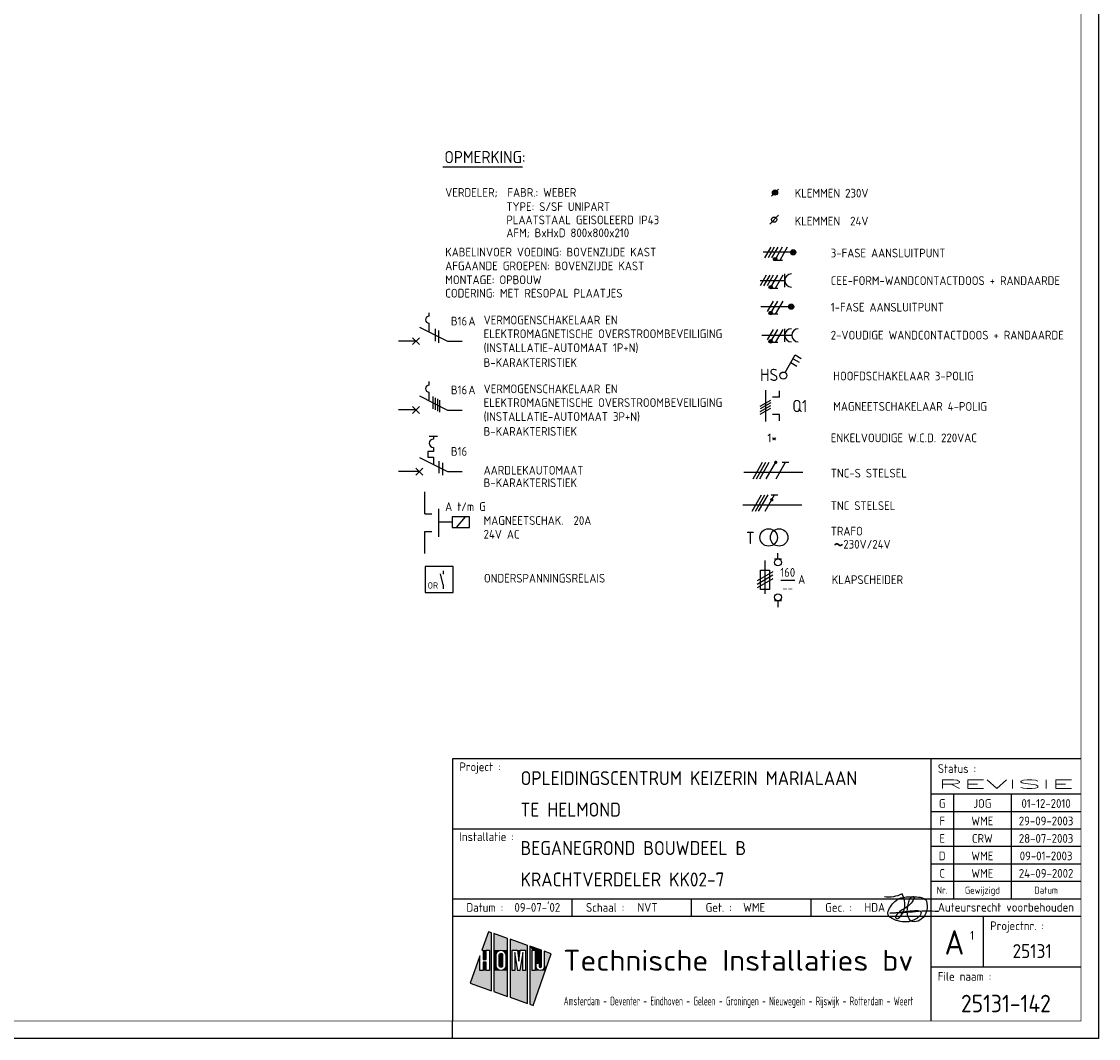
# Model space of a CAD drawing. Header units: millimetres. Extents: x 0 to 841, y 0 to 594.
# Tile 4 of 5: x 533 to 841, y 0 to 291. Entities that reach past the tile are written whole.
import ezdxf
from ezdxf.enums import TextEntityAlignment as Align

# ---------------------------------------------------------------- set-up
doc = ezdxf.new("R2010")
doc.units = ezdxf.units.MM
doc.linetypes.add('HIDDEN', pattern=[9.525, 6.35, -3.175])
doc.layers.get('0').update_dxf_attribs({"linetype": 'CONTINUOUS'})
for name, color, linetype in [('02-61-50-lijn050', 90, 'CONTINUOUS'), ('1', 7, 'CONTINUOUS'), ('40', 1, 'CONTINUOUS'), ('41', 2, 'CONTINUOUS'), ('70', 1, 'CONTINUOUS'), ('71', 2, 'CONTINUOUS'), ('EL$2B---_KADER', 4, 'CONTINUOUS'), ('LIJN025', 10, 'CONTINUOUS'), ('LIJN035', 50, 'CONTINUOUS'), ('LIJN050', 90, 'CONTINUOUS'), ('TEKST18', 210, 'CONTINUOUS'), ('TEKST25', 10, 'CONTINUOUS'), ('TEKST35', 50, 'CONTINUOUS'), ('TEKST50', 90, 'CONTINUOUS'), ('TEKST70', 130, 'CONTINUOUS')]:
    doc.layers.add(name, color=color, linetype=linetype)
doc.styles.add('5_0', font='iso.shx')
doc.styles.add('HELV', font='ISO.SHX')
doc.styles.add('ISO', font='ISO.SHX')
doc.styles.add('NEN', font='iso.shx')
doc.styles.add('ROMAND', font='romand')

# ---------------------------------------------------------------- blocks, each defined once
blk = doc.blocks.new('A1')
at = {"layer": 'LIJN025'}
for p, q in [((793, 80), (793, 5)), ((793, 70), (836, 70)), ((799.5, 70), (799.5, 40)), ((816, 70), (816, 40)), ((793, 65), (836, 65)), ((656, 60), (793, 60)), ((793, 60), (836, 60)), ((793, 55), (836, 55)), ((793, 50), (836, 50)), ((793, 45), (836, 45)), ((656, 40), (836, 40)), ((690.25, 35), (690.25, 40)), ((724.5, 35), (724.5, 40)), ((758.75, 35), (758.75, 40)), ((656, 35), (836, 35)), ((808, 35), (808, 20.5)), ((666.28, 30.55), (664.44, 25.28)), ((667.23, 30.22), (666.28, 30.55)), ((667.23, 13.64), (667.23, 30.22)), ((667.85, 30), (667.85, 13.42)), ((671.81, 28.62), (667.85, 30)), ((671.81, 12.03), (671.81, 28.62)), ((672.49, 28.38), (672.49, 11.8)), ((677.53, 26.61), (672.49, 28.38)), ((664.44, 25.28), (664.78, 25.28)), ((664.78, 25.28), (664.78, 22.62)), ((665.68, 22.62), (665.68, 25.28)), ((665.68, 25.28), (666.58, 25.28)), ((666.58, 25.28), (666.58, 19.41)), ((668.61, 24.43), (668.9, 24.86)), ((668.9, 24.86), (669.35, 25.18)), ((669.35, 25.18), (669.88, 25.28)), ((669.88, 25.28), (670.41, 25.18)), ((670.41, 25.18), (670.85, 24.88)), ((670.85, 24.88), (671.14, 24.45)), ((673.1, 25.28), (674.62, 25.28)), ((673.1, 19.41), (673.1, 25.28)), ((674.62, 25.28), (675, 22.14)), ((675, 22.14), (675.38, 25.28)), ((675.38, 25.28), (676.92, 25.28)), ((676.92, 25.28), (676.92, 19.41)), ((677.53, 10.03), (677.53, 26.61)), ((678.21, 26.37), (678.21, 9.79)), ((681.46, 25.24), (678.21, 26.37)), ((678.81, 25.28), (679.69, 25.28)), ((678.81, 19.41), (678.81, 25.28)), ((679.69, 25.28), (679.69, 19.41)), ((681.46, 20.62), (681.46, 25.24)), ((682.31, 24.94), (682.31, 20.61)), ((684.31, 24.24), (682.31, 24.94)), ((663.88, 23.67), (661.11, 15.78)), ((663.88, 19.41), (663.88, 23.67)), ((664.78, 22.62), (665.68, 22.62)), ((664.78, 21.86), (664.78, 19.41)), ((665.68, 21.86), (664.78, 21.86)), ((665.68, 19.41), (665.68, 21.86)), ((668.51, 23.91), (668.61, 24.43)), ((668.51, 20.8), (668.51, 23.91)), ((669.39, 23.89), (669.46, 24.14)), ((669.39, 20.81), (669.39, 23.89)), ((669.46, 24.14), (669.63, 24.32)), ((669.63, 24.32), (669.89, 24.39)), ((669.89, 24.39), (670.13, 24.32)), ((670.13, 24.32), (670.31, 24.14)), ((670.31, 24.14), (670.38, 23.89)), ((670.38, 23.89), (670.38, 20.81)), ((671.14, 24.45), (671.25, 23.91)), ((671.25, 23.91), (671.25, 20.8)), ((673.87, 24.56), (673.87, 19.41)), ((674.72, 19.41), (673.87, 24.56)), ((676.15, 24.56), (675.29, 19.41)), ((676.15, 19.41), (676.15, 24.56)), ((679.14, 9.47), (684.31, 24.24)), ((664.78, 19.41), (663.88, 19.41)), ((666.58, 19.41), (665.68, 19.41)), ((668.61, 20.28), (668.51, 20.8)), ((668.91, 19.82), (668.61, 20.28)), ((669.37, 19.52), (668.91, 19.82)), ((669.91, 19.41), (669.37, 19.52)), ((669.45, 20.57), (669.39, 20.81)), ((669.64, 20.38), (669.45, 20.57)), ((669.89, 20.32), (669.64, 20.38)), ((670.14, 20.38), (669.89, 20.32)), ((670.43, 19.53), (669.91, 19.41)), ((670.32, 20.56), (670.14, 20.38)), ((670.38, 20.81), (670.32, 20.56)), ((670.86, 19.83), (670.43, 19.53)), ((671.15, 20.26), (670.86, 19.83)), ((671.25, 20.8), (671.15, 20.26)), ((673.87, 19.41), (673.1, 19.41)), ((675.29, 19.41), (674.72, 19.41)), ((676.92, 19.41), (676.15, 19.41)), ((679.69, 19.41), (678.81, 19.41)), ((680.02, 21.54), (680.88, 21.54)), ((680.02, 20.61), (680.02, 21.54)), ((680.09, 20.16), (680.02, 20.61)), ((680.34, 19.76), (680.09, 20.16)), ((680.7, 19.5), (680.34, 19.76)), ((681.16, 19.41), (680.7, 19.5)), ((680.88, 21.54), (680.88, 20.62)), ((680.88, 20.62), (680.97, 20.41)), ((680.97, 20.41), (681.17, 20.33)), ((681.61, 19.5), (681.16, 19.41)), ((681.17, 20.33), (681.37, 20.41)), ((681.37, 20.41), (681.46, 20.62)), ((681.99, 19.77), (681.61, 19.5)), ((682.24, 20.17), (681.99, 19.77)), ((682.31, 20.61), (682.24, 20.17)), ((793, 20.5), (836, 20.5)), ((661.11, 15.78), (667.23, 13.64)), ((667.85, 13.42), (671.81, 12.03)), ((672.49, 11.8), (677.53, 10.03)), ((678.21, 9.79), (679.14, 9.47)), ((656, 0), (656, 5))]:
    blk.add_line(p, q, dxfattribs=at)
blk.add_lwpolyline([(0, 0), (0, 594), (841, 594), (841, 0)], close=True, dxfattribs=at)
for points in [[(664.44, 25.28), (666.28, 30.55), (667.23, 25.28), (667.23, 30.22)], [(667.85, 25.28), (667.85, 30), (671.81, 25.28), (671.81, 28.62)], [(672.49, 25.28), (672.49, 28.38), (677.53, 25.28), (677.53, 26.61)], [(664.78, 22.62), (664.78, 25.28), (665.68, 22.62), (665.68, 25.28)], [(666.58, 19.41), (666.58, 25.28), (667.23, 19.41), (667.23, 25.28)], [(669.35, 25.18), (667.85, 25.28), (669.88, 25.28), (667.85, 25.28)], [(668.9, 24.86), (667.85, 25.28), (669.35, 25.18), (667.85, 25.28)], [(668.61, 24.43), (667.85, 25.28), (668.9, 24.86), (667.85, 25.28)], [(667.85, 23.91), (667.85, 25.28), (668.51, 23.91), (668.61, 24.43)], [(670.41, 25.18), (669.88, 25.28), (670.41, 25.18), (671.81, 25.28)], [(670.85, 24.88), (670.41, 25.18), (670.85, 24.88), (671.81, 25.28)], [(671.14, 24.45), (670.85, 24.88), (671.14, 24.45), (671.81, 25.28)], [(671.25, 23.91), (671.14, 24.45), (671.81, 23.91), (671.81, 25.28)], [(672.49, 19.41), (672.49, 25.28), (673.1, 19.41), (673.1, 25.28)], [(675, 22.14), (674.62, 25.28), (675, 22.14), (675.38, 25.28)], [(676.92, 19.41), (676.92, 25.28), (677.53, 19.41), (677.53, 25.28)], [(679.69, 25.28), (678.21, 26.37), (681.46, 25.24), (678.21, 26.37)], [(678.81, 25.28), (678.21, 26.37), (679.69, 25.28), (678.21, 26.37)], [(678.21, 19.41), (678.21, 26.37), (678.81, 19.41), (678.81, 25.28)], [(679.69, 25.24), (679.69, 25.28), (681.46, 25.24)], [(679.69, 21.54), (679.69, 25.24), (681.46, 21.54), (681.46, 25.24)], [(682.31, 20.61), (682.31, 24.94), (683.04, 20.61), (684.31, 24.24)], [(662.39, 19.41), (663.88, 23.67), (663.88, 19.41), (663.88, 23.67)], [(664.78, 19.41), (664.78, 21.86), (665.68, 19.41), (665.68, 21.86)], [(667.85, 20.8), (667.85, 23.91), (668.51, 20.8), (668.51, 23.91)], [(669.39, 23.89), (669.46, 24.14), (670.38, 23.89), (670.31, 24.14)], [(669.39, 20.81), (669.39, 23.89), (670.38, 20.81), (670.38, 23.89)], [(669.46, 24.14), (669.63, 24.32), (670.31, 24.14), (670.13, 24.32)], [(669.63, 24.32), (669.89, 24.39), (670.13, 24.32), (669.89, 24.39)], [(671.25, 20.8), (671.25, 23.91), (671.81, 20.8), (671.81, 23.91)], [(673.87, 19.41), (673.87, 24.56), (674.72, 19.41), (673.87, 24.56)], [(675.29, 19.41), (676.15, 24.56), (676.15, 19.41), (676.15, 24.56)], [(661.11, 15.78), (662.39, 19.41), (667.23, 13.64), (667.23, 19.41)], [(667.85, 19.41), (668.51, 20.8), (667.85, 19.41), (668.61, 20.28)], [(667.85, 19.41), (667.85, 20.8), (667.85, 19.41), (668.51, 20.8)], [(667.85, 19.41), (668.61, 20.28), (667.85, 19.41), (668.91, 19.82)], [(667.85, 19.41), (668.91, 19.82), (667.85, 19.41), (669.37, 19.52)], [(667.85, 19.41), (669.37, 19.52), (667.85, 19.41), (669.91, 19.41)], [(667.85, 13.42), (667.85, 19.41), (671.81, 12.03), (671.81, 19.41)], [(669.45, 20.57), (669.39, 20.81), (670.32, 20.56), (670.38, 20.81)], [(669.64, 20.38), (669.45, 20.57), (670.14, 20.38), (670.32, 20.56)], [(669.89, 20.32), (669.64, 20.38), (669.89, 20.32), (670.14, 20.38)], [(669.91, 19.41), (670.43, 19.53), (669.91, 19.41), (671.81, 19.41)], [(670.43, 19.53), (670.86, 19.83), (670.43, 19.53), (671.81, 19.41)], [(670.86, 19.83), (671.15, 20.26), (670.86, 19.83), (671.81, 19.41)], [(671.81, 19.41), (671.15, 20.26), (671.81, 20.8), (671.25, 20.8)], [(672.49, 11.8), (672.49, 19.41), (677.53, 10.03), (677.53, 19.41)], [(678.21, 9.79), (678.21, 19.41), (679.14, 9.47), (682.62, 19.41)], [(679.69, 19.41), (679.69, 21.54), (680.02, 20.61), (680.02, 21.54)], [(679.69, 19.41), (680.02, 20.61), (679.69, 19.41), (680.09, 20.16)], [(679.69, 19.41), (680.09, 20.16), (679.69, 19.41), (680.34, 19.76)], [(679.69, 19.41), (680.34, 19.76), (679.69, 19.41), (680.7, 19.5)], [(679.69, 19.41), (680.7, 19.5), (679.69, 19.41), (681.16, 19.41)], [(680.02, 20.61), (680.02, 21.54), (680.09, 20.16), (680.02, 20.61)], [(681.46, 20.62), (680.88, 21.54), (681.46, 20.62), (681.46, 21.54)], [(681.37, 20.41), (680.88, 21.54), (681.46, 20.62), (680.88, 21.54)], [(681.17, 20.33), (680.88, 21.54), (681.37, 20.41), (680.88, 21.54)], [(680.97, 20.41), (680.88, 21.54), (681.17, 20.33), (680.88, 21.54)], [(680.88, 20.62), (680.88, 21.54), (680.97, 20.41), (680.88, 21.54)], [(681.16, 19.41), (682.62, 19.41), (681.61, 19.5), (682.62, 19.41)], [(682.62, 19.41), (681.61, 19.5), (682.62, 19.41), (681.99, 19.77)], [(682.62, 19.41), (681.99, 19.77), (683.04, 20.61), (682.24, 20.17)], [(682.24, 20.17), (682.31, 20.61), (682.24, 20.17), (683.04, 20.61)]]:
    blk.add_solid(points, dxfattribs=at)
at = {"layer": 'LIJN050'}
for p, q in [((836, 80), (656, 80)), ((656, 80), (656, 5))]:
    blk.add_line(p, q, dxfattribs=at)
at = {"layer": 'LIJN050', "const_width": 0.2}
blk.add_lwpolyline([(836, 5), (836, 589), (25, 589), (25, 5)], close=True, dxfattribs=at)
at = {"layer": 'TEKST18', "style": 'ISO'}
for s, p in [('Nr.', (796.25, 41.43)), ('Gewijzigd', (807.75, 41.43)), ('Datum', (826, 41.43))]:
    blk.add_text(s, height=2, dxfattribs=at).set_placement(p, align=Align.CENTER)
at = {"layer": 'TEKST18', "style": 'ISO', "width": 0.67468}
blk.add_text('Amsterdam - Deventer - Eindhoven - Geleen - Groningen - Nieuwegein - Rijswijk - Rotterdam - Weert', height=2.5, dxfattribs=at).set_placement((687.88, 9.47), (788, 9.47), align=Align.FIT)
at = {"layer": 'TEKST25', "style": 'ISO'}
for s, p in [('Project :', (658, 76.5)), ('Status :', (795, 76)), ('Installatie :', (658, 56.5)), ('Datum :', (660, 36.25)), ('Schaal :', (694.25, 36.25)), ('Get. :', (728.5, 36.25)), ('Gec. :', (762.75, 36.25)), ('Projectnr. :', (810, 31)), ('File naam :', (795, 16.5))]:
    blk.add_text(s, height=2.5, dxfattribs=at).set_placement(p)
at = {"layer": 'TEKST25', "style": 'ISO', "width": 1.015814}
blk.add_text('Auteursrecht voorbehouden', height=2.5, dxfattribs=at).set_placement((795, 36.3), (834, 36.3), align=Align.FIT)
at = {"layer": 'TEKST25', "style": 'ROMAND', "width": 2.899115}
blk.add_attdef('STATUS', text='', height=2.5, dxfattribs=at).set_placement((795, 71.5), (834, 71.5), align=Align.FIT)
at = {"layer": 'TEKST25', "style": 'ISO'}
for tag, p in [('E', (796.25, 66)), ('NAAM-E', (807.75, 66)), ('DATUM-E', (826, 66)), ('D', (796.25, 61)), ('NAAM-D', (807.75, 61)), ('DATUM-D', (826, 61)), ('C', (796.25, 56)), ('NAAM-C', (807.75, 56)), ('DATUM-C', (826, 56)), ('B', (796.25, 51)), ('NAAM-B', (807.75, 51)), ('DATUM-B', (826, 51)), ('A', (796.25, 46)), ('NAAM-A', (807.75, 46)), ('DATUM-A', (826, 46))]:
    blk.add_attdef(tag, text='', height=2.5, dxfattribs=at).set_placement(p, align=Align.CENTER)
for tag, p in [('DATUM', (673.75, 36.25)), ('SCHAAL', (709, 36.25)), ('GETEKEND', (739.25, 36.25)), ('GECONTOL.', (774, 36.25)), ('FORMAAT', (804.25, 28.25))]:
    blk.add_attdef(tag, p, '', height=2.5, dxfattribs=at)
at = {"layer": 'TEKST35', "style": 'ISO'}
for tag, p in [('PROJECT', (675.5, 72.5)), ('PLAATS', (675.5, 63.5)), ('INSTALLATIE-REGEL1', (675.5, 52.5)), ('INSTALLATIE-REGEL2', (675.5, 43.5))]:
    blk.add_attdef(tag, p, '', height=4, dxfattribs=at)
blk.add_attdef('PROJ.NR.', text='', height=4, dxfattribs=at).set_placement((822, 23), align=Align.CENTER)
at = {"layer": 'TEKST50', "style": 'HELV', "width": 1.169753}
blk.add_text('Technische Installaties bv', height=6, dxfattribs=at).set_placement((687.72, 19.36), (787.99, 19.36), align=Align.FIT)
at = {"layer": 'TEKST50', "style": 'ISO'}
blk.add_attdef('FILE-NAAM', text='', height=5, dxfattribs=at).set_placement((814.5, 7.5), align=Align.CENTER)
at = {"layer": 'TEKST70', "style": 'HELV'}
blk.add_text('A', height=7, dxfattribs=at).set_placement((799.75, 24), align=Align.CENTER)
blk = doc.blocks.new('PRHDAA4')
at = {"layer": '02-61-50-lijn050', "color": 50, "linetype": 'ByBlock', "flags": 128}
blk.add_lwpolyline([(1.04, 2.03, 0.043806), (-6.39, 1.89, -0.031193), (-12.8, 1.6), (-7.61, 2.16, 0.003454), (-5.1, 2.36, -0.231177), (-3.95, 1.92, -0.175519), (-3.92, 1.42, -0.153375), (-4.6, 0.4, -0.056813), (-5.76, -0.34, -0.100205), (-8.11, -0.94, -0.16296), (-12.67, 0.33, -0.379529), (-13.36, 2.09, -0.14016), (-11.01, 5.21, -0.143334), (-9.14, 6.05, -0.06258), (-4.67, 6.18, -0.12688), (-2.65, 5.49, -0.169413), (-2.32, 4.96, -0.095564), (-2.27, 2.38, -0.080055), (-2.63, 1.34, -0.126486), (-4.26, -0.44, -0.214891), (-6.48, -0.78, -0.203106), (-7.05, -0.45, -0.121177), (-7.75, 1.16, -0.121604), (-7.51, 4.45, -0.010614), (-7.31, 5.13, -0.021915), (-7.04, 5.72, -0.15615), (-6.41, 6.24, -0.050224), (-6.16, 6.3, -0.295436), (-5.97, 6.21, -0.250173), (-5.94, 5.68, -0.167384), (-8.57, 2.94, 0.121525), (-11.08, 0.82, 0.14194), (-11.19, 0.5, 0.153562), (-11.18, 0.3, 0.520832), (-10.31, 0.11, 0.362036), (-9.35, 7.05, -0.145439), (-14.41, 6.19)], format="xyb", dxfattribs=at)
blk = doc.blocks.new('T1146')
at = {"layer": '71'}
for p, q in [((-4, 0), (-4, -8)), ((0, -1.5), (-2, -1.5)), ((0, -6.5), (-2, -6.5))]:
    blk.add_line(p, q, dxfattribs=at)
blk = doc.blocks.new('RWS023', base_point=(227, 181))
at = {"layer": '40', "style": 'NEN'}
blk.add_text('~', height=5, dxfattribs=at).set_placement((223.5, 179.5))
blk = doc.blocks.new('KLAPSCHRENVOOI')
at = {"layer": '1', "color": 2}
for p, q in [((-19.2, 4.66), (-19.2, -4.84)), ((-16.5, 5.16), (-14.5, 5.16)), ((-20.45, 1.91), (-17.95, 1.91)), ((-20.45, -3.59), (-20.45, 1.91)), ((-17.95, 1.91), (-17.95, -3.59)), ((-17.95, -3.59), (-20.45, -3.59)), ((-14.5, -6.84), (-16.5, -6.84))]:
    blk.add_line(p, q, dxfattribs=at)
at = {"layer": '1', "color": 1}
for p, q in [((-16.95, 1.46), (-21.45, -1.14)), ((-16.95, 0.46), (-21.45, -2.14)), ((-16.95, -0.54), (-21.45, -3.14))]:
    blk.add_line(p, q, dxfattribs=at)
at = {"layer": '70'}
blk.add_line((-14.69, -0.96), (-10.69, -0.96), dxfattribs=at)
at = {"layer": '71'}
for centre in [(-15.5, 4.16), (-15.5, -5.84)]:
    blk.add_circle(centre, 1, dxfattribs=at)
at = {"layer": 'LIJN035'}
for p, q in [((-15.5, 5.16), (-15.5, 6.76)), ((-15.5, -6.84), (-15.5, -8.69))]:
    blk.add_line(p, q, dxfattribs=at)
at = {"layer": '40', "style": 'NEN'}
for s, p in [('160', (-12.69, 0.04)), ('--', (-12.69, -4.46))]:
    blk.add_text(s, height=2.5, dxfattribs=at).set_placement(p, align=Align.CENTER)
blk.add_text('A', height=2.5, dxfattribs=at).set_placement((-9.69, -1.96))
at = {"layer": 'TEKST25', "style": 'ISO'}
blk.add_text('KLAPSCHEIDER', height=2.5, dxfattribs=at).set_placement((-0.06, -2.04))

msp = doc.modelspace()

# ---------------------------------------------------------------- linework, layer by layer
at = {"color": 10}
for p, q in [((742.13, 160.21), (744.83, 164.9)), ((743.06, 160.21), (745.77, 164.9)), ((744, 160.21), (746.71, 164.9)), ((745.88, 160.21), (748.58, 164.9)), ((748.69, 160.21), (751.39, 164.9)), ((750.46, 164.9), (752.33, 164.9)), ((741.8, 150.91), (744.51, 155.6)), ((742.74, 150.91), (745.44, 155.6)), ((743.68, 150.91), (746.38, 155.6)), ((745.55, 150.91), (748.26, 155.6)), ((747.32, 155.6), (749.19, 155.6))]:
    msp.add_line(p, q, dxfattribs=at)
at = {"color": 50}
for p, q in [((739.46, 162.08), (756.33, 162.08)), ((739.13, 152.78), (756.01, 152.78))]:
    msp.add_line(p, q, dxfattribs=at)
at = {"color": 10, "const_width": 0.469}
for points in [[(748.38, 165.01, 1), (748.79, 164.78, 1)], [(747.24, 154.31, 1), (747.65, 154.07, 1)]]:
    msp.add_lwpolyline(points, format="xyb", close=True, dxfattribs=at)
at = {"layer": '1', "color": 1}
for p, q in [((747.14, 226.46), (745.39, 223.43)), ((748.14, 226.46), (746.39, 223.43)), ((749.14, 226.46), (747.39, 223.43)), ((750.39, 226.46), (748.67, 223.47)), ((751.89, 226.46), (749.71, 222.67)), ((745.87, 218.46), (744.12, 215.43)), ((746.87, 218.46), (745.12, 215.43)), ((747.87, 218.46), (746.12, 215.43)), ((749.12, 218.46), (747.4, 215.47)), ((750.62, 218.46), (748.44, 214.67)), ((747.87, 211.06), (746.12, 208.03)), ((749.12, 211.06), (747.4, 208.07)), ((750.62, 211.06), (748.44, 207.27)), ((747.87, 202.96), (746.12, 199.93)), ((749.12, 202.96), (747.4, 199.97)), ((750.62, 202.96), (748.44, 199.17))]:
    msp.add_line(p, q, dxfattribs=at)
at = {"layer": '1', "color": 2}
for p, q in [((646.53, 203.59), (654.57, 199.57)), ((646.53, 183.89), (654.57, 179.87)), ((650.53, 172.36), (650.53, 171.56)), ((650.53, 167.96), (648.93, 167.96)), ((648.93, 167.96), (648.93, 166.36)), ((650.53, 169.16), (650.53, 167.96)), ((646.53, 166.29), (654.57, 162.27)), ((648.93, 166.36), (650.53, 166.36)), ((650.53, 166.36), (650.53, 164.3))]:
    msp.add_line(p, q, dxfattribs=at)
at = {"layer": '1', "color": 1}
for centre in [(748.42, 223.03), (747.15, 215.03), (747.15, 207.63), (747.15, 199.53)]:
    msp.add_circle(centre, 0.5, dxfattribs=at)
at = {"layer": '1', "color": 2}
msp.add_arc((650.53, 170.36), 1.2, 90, 270, dxfattribs=at)
at = {"layer": '40'}
msp.add_line((749.36, 235.61), (746.86, 233.11), dxfattribs=at)
at = {"layer": '40', "color": 2}
msp.add_circle((748.11, 234.36), 0.75, dxfattribs=at)
at = {"layer": '70'}
for p, q in [((747.36, 241.11), (749.36, 243.11)), ((750.48, 222.67), (748.93, 222.67)), ((749.21, 214.67), (747.66, 214.67)), ((749.21, 207.27), (747.66, 207.27)), ((651.03, 203.09), (651.03, 199.59)), ((652.03, 202.59), (652.03, 199.09)), ((749.21, 199.17), (747.66, 199.17)), ((650.4, 183.7), (650.4, 180.2)), ((651.05, 183.38), (651.05, 179.88)), ((651.69, 183.06), (651.69, 179.56)), ((652.34, 182.73), (652.34, 179.23)), ((744.13, 180.93), (747.16, 182.68)), ((747.16, 181.93), (744.13, 180.18)), ((744.13, 179.43), (747.16, 181.18)), ((744.13, 178.68), (747.16, 180.43)), ((652.11, 165.27), (652.11, 161.77)), ((653.11, 164.77), (653.11, 161.27))]:
    msp.add_line(p, q, dxfattribs=at)
at = {"layer": '70', "const_width": 0.5}
for points in [[(748.17, 223.03, 1), (748.67, 223.03, 1)], [(746.9, 215.03, 1), (747.4, 215.03, 1)], [(746.9, 207.63, 1), (747.4, 207.63, 1)], [(746.9, 199.53, 1), (747.4, 199.53, 1)]]:
    msp.add_lwpolyline(points, format="xyb", close=True, dxfattribs=at)
at = {"layer": '71'}
for p, q in [((744.08, 216.94), (751.17, 216.94)), ((751.17, 215.06), (751.17, 218.81)), ((649.32, 206.7), (649.32, 207.7)), ((649.32, 202.2), (649.32, 204.7)), ((744.57, 201.26), (753.17, 201.26)), ((751.17, 199.38), (751.17, 203.13)), ((751.28, 190.6), (754.18, 195.62)), ((753.55, 194.54), (755.29, 193.54)), ((754.18, 195.62), (755.91, 194.62)), ((752.93, 193.46), (754.66, 192.46)), ((649.32, 187), (649.32, 188)), ((745.65, 185.55), (745.65, 176.55)), ((649.32, 182.5), (649.32, 185)), ((749.65, 183.55), (747.65, 183.55)), ((749.65, 178.55), (747.65, 178.55)), ((645.53, 163.27), (647.53, 161.27)), ((645.53, 161.27), (647.53, 163.27)), ((660.91, 149.28), (655.91, 149.28)), ((655.91, 149.28), (655.91, 146.28)), ((660.91, 146.28), (660.91, 149.28)), ((655.91, 146.28), (660.91, 146.28)), ((656.25, 135.1), (648.15, 135.1)), ((648.15, 135.1), (648.15, 127.6)), ((653.33, 129.86), (652.57, 132.96)), ((656.25, 127.6), (656.25, 135.1)), ((648.15, 127.6), (656.25, 127.6))]:
    msp.add_line(p, q, dxfattribs=at)
for centre, radius in [((748.36, 242.11), 0.75), ((748.36, 242.11), 0.5), ((748.36, 242.11), 0.25), ((753.58, 225.02), 0.75), ((753.58, 225.02), 0.5), ((753.58, 225.02), 0.25), ((753, 209.44), 0.75), ((753, 209.44), 0.5), ((753, 209.44), 0.25), ((750.77, 189.74), 1), ((746.55, 143.4), 2.5), ((749.55, 143.4), 2.5)]:
    msp.add_circle(centre, radius, dxfattribs=at)
for centre, radius in [((753.05, 216.94), 1.88), ((649.32, 205.7), 1), ((753.05, 201.26), 1.88), ((755.05, 201.26), 1.88), ((649.32, 186), 1)]:
    msp.add_arc(centre, radius, 90, 270, dxfattribs=at)
at = {"layer": 'LIJN025', "linetype": 'Continuous'}
msp.add_line((653.21, 249.52), (676.09, 249.52), dxfattribs=at)
at = {"layer": 'LIJN025', "color": 2, "linetype": 'Continuous'}
for p, q in [((644.61, 198.59), (646.58, 200.57)), ((644.61, 200.57), (646.58, 198.59)), ((644.61, 180.87), (646.58, 178.89)), ((644.61, 178.89), (646.58, 180.87))]:
    msp.add_line(p, q, dxfattribs=at)
at = {"layer": 'LIJN025', "color": 1, "linetype": 'Continuous'}
msp.add_line((657.21, 146.28), (659.72, 149.28), dxfattribs=at)
at = {"layer": 'LIJN025', "color": 2, "linetype": 'HIDDEN', "ltscale": 2.5}
msp.add_line((655.91, 147.78), (652.14, 147.78), dxfattribs=at)
at = {"layer": 'LIJN035'}
for p, q in [((753.08, 225.02), (745, 225.02)), ((752.5, 209.44), (744.3, 209.44)), ((645.6, 199.58), (640.52, 199.58)), ((654.57, 199.57), (658.77, 199.57)), ((749.65, 183.55), (749.65, 185.35)), ((645.6, 179.88), (640.52, 179.88)), ((654.57, 179.87), (658.77, 179.87)), ((749.65, 176.75), (749.65, 178.55)), ((646.54, 162.28), (640.52, 162.28)), ((654.57, 162.27), (658.77, 162.27)), ((648.14, 150.12), (648.14, 156.41)), ((648.14, 138.84), (648.14, 145.12)), ((653.33, 133.83), (653.33, 132.85)), ((653.33, 129.86), (653.33, 128.73))]:
    msp.add_line(p, q, dxfattribs=at)
at = {"layer": 'LIJN050'}
msp.add_line((649.32, 172.36), (651.72, 172.36), dxfattribs=at)

# ---------------------------------------------------------------- block references
at = {"layer": '40'}
msp.add_blockref('RWS023', (768.55, 140.2), dxfattribs=at)
at = {"layer": '70'}
msp.add_blockref('PRHDAA4', (794.1, 34.3), dxfattribs=at)
at = {"layer": 'EL$2B---_KADER'}
msp.add_blockref('A1', (0, 0), dxfattribs=at).add_auto_attribs({'NAAM-E': 'JOG', 'NAAM-D': 'WME', 'NAAM-C': 'CRW', 'NAAM-B': 'WME', 'NAAM-A': 'WME', 'STATUS': 'REVISIE', 'FILE-NAAM': '25131-142', 'SCHAAL': 'NVT', 'INSTALLATIE-REGEL2': 'KRACHTVERDELER KK02-7', 'INSTALLATIE-REGEL1': 'BEGANEGROND BOUWDEEL B', 'DATUM': "09-07-'02", 'PLAATS': 'TE HELMOND', 'PROJECT': 'OPLEIDINGSCENTRUM KEIZERIN MARIALAAN', 'GETEKEND': 'WME', 'GECONTOL.': 'HDA', 'C': 'E', 'B': 'D', 'A': 'C', 'E': 'G', 'D': 'F', 'PROJ.NR.': '25131', 'DATUM-C': '28-07-2003', 'DATUM-B': '09-01-2003', 'DATUM-A': '24-09-2002', 'FORMAAT': '1', 'DATUM-E': '01-12-2010', 'DATUM-D': '29-09-2003'})
at = {"layer": 'LIJN025', "color": 2, "linetype": 'Continuous', "rotation": 180}
msp.add_blockref('T1146', (648.14, 143.62), dxfattribs=at)
at = {"layer": 'LIJN025'}
msp.add_blockref('KLAPSCHRENVOOI', (764.7, 132.1), dxfattribs=at)

# ---------------------------------------------------------------- texts
at = {"layer": '40', "style": 'NEN'}
for s, height, p in [('B16', 2.5, (655.57, 204.07)), ('A', 2.5, (660.57, 204.07)), ('B16', 2.5, (655.57, 184.37)), ('A', 2.5, (660.57, 184.37)), ('B16', 2.5, (655.57, 166.77)), ('230V/24V', 2.5, (767.95, 140.2)), ('OR', 1.8, (648.92, 128.76))]:
    msp.add_text(s, height=height, dxfattribs=at).set_placement(p)
at = {"layer": '41', "style": 'NEN'}
msp.add_text('T', height=3.5, dxfattribs=at).set_placement((742.55, 141.5), align=Align.RIGHT)
at = {"layer": 'TEKST25'}
for s, style, p in [('VERDELER;  FABR.: WEBER', 'ISO', (653.94, 240.89)), ('KLEMMEN 230V', 'ISO', (754.02, 240.69)), ('TYPE: S/SF UNIPART', 'ISO', (671.44, 236.83)), ('PLAATSTAAL GEISOLEERD IP43', 'ISO', (671.44, 233.03)), ('KLEMMEN  24V', 'ISO', (754.02, 232.69)), ('AFM; BxHxD 800x800x210', 'ISO', (671.44, 229.33)), ('KABELINVOER VOEDING: BOVENZIJDE KAST', 'ISO', (653.94, 223.82)), ('3-FASE AANSLUITPUNT', 'ISO', (764.34, 223.55)), ('AFGAANDE GROEPEN: BOVENZIJDE KAST', 'ISO', (653.94, 219.87)), ('MONTAGE: OPBOUW', 'ISO', (653.94, 215.89)), ('CEE-FORM-WANDCONTACTDOOS + RANDAARDE', 'ISO', (764.34, 215.65)), ('CODERING: MET RESOPAL PLAATJES', 'ISO', (653.94, 212.06)), ('1-FASE AANSLUITPUNT', 'ISO', (764.34, 208.05)), ('VERMOGENSCHAKELAAR EN ', 'ISO', (664.94, 204.38)), ('ELEKTROMAGNETISCHE OVERSTROOMBEVEILIGING', 'ISO', (664.94, 200.45)), ('2-VOUDIGE WANDCONTACTDOOS + RANDAARDE', 'ISO', (764.34, 200.05)), ('(INSTALLATIE-AUTOMAAT 1P+N)', 'ISO', (664.94, 196.45)), ('B-KARAKTERISTIEK', 'ISO', (664.94, 192.2)), ('HOOFDSCHAKELAAR 3-POLIG', 'ISO', (765.04, 188.35)), ('VERMOGENSCHAKELAAR EN ', 'ISO', (664.94, 184.68)), ('ELEKTROMAGNETISCHE OVERSTROOMBEVEILIGING', 'ISO', (664.94, 180.75)), ('MAGNEETSCHAKELAAR 4-POLIG', 'ISO', (765.04, 179.65)), ('(INSTALLATIE-AUTOMAAT 3P+N)', 'ISO', (664.94, 176.75)), ('B-KARAKTERISTIEK', 'ISO', (664.94, 172.5)), ('1*', '5_0', (746.22, 170.64)), ('ENKELVOUDIGE W.C.D. 220VAC', 'ISO', (764.34, 170.65)), ('AARDLEKAUTOMAAT', 'ISO', (664.94, 161.38)), ('TNC-S STELSEL', 'ISO', (764.34, 160.55)), ('B-KARAKTERISTIEK', 'ISO', (664.94, 157.8)), ('A t/m G', 'ISO', (653.92, 150.99)), ('TNC STELSEL', 'ISO', (764.34, 151.25)), ('MAGNEETSCHAK.  20A', 'ISO', (664.92, 146.99)), ('24V AC', 'ISO', (664.92, 143.06)), ('TRAFO', 'ISO', (764.34, 143.95)), ('ONDERSPANNINGSRELAIS', 'ISO', (665.02, 130.48))]:
    msp.add_text(s, height=2.5, dxfattribs=dict(at, style=style)).set_placement(p)
at = {"layer": 'TEKST35', "linetype": 'HIDDEN', "style": 'ISO'}
msp.add_text('OPMERKING:', height=3.5, dxfattribs=at).set_placement((653.7, 250.52))
at = {"layer": 'TEKST35', "style": 'NEN'}
for s, p in [('HS', (744.09, 188.18)), ('Q1', (753.29, 179.28))]:
    msp.add_text(s, height=3.5, dxfattribs=at).set_placement(p)

doc.saveas('drawing.dxf')
